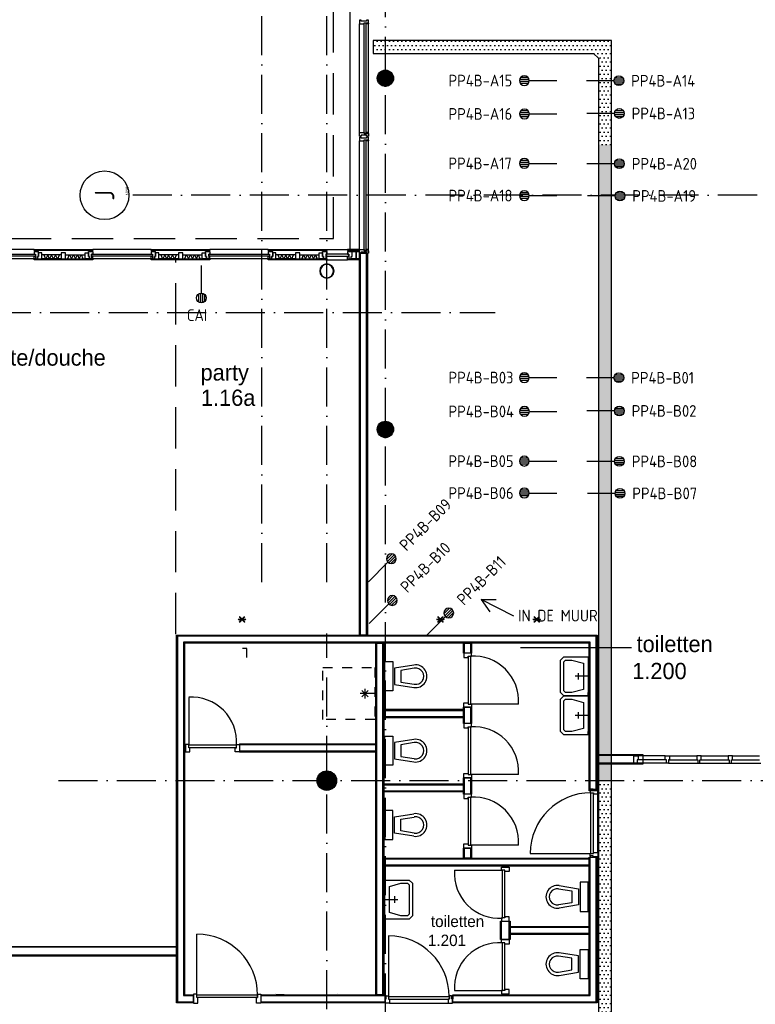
# Model space of a CAD drawing. Header units: millimetres. Extents: x 84333 to 240712, y -2244 to 84291.
# Tile 64 of 74: x 192794 to 204107, y 54336 to 69476. Entities that reach past the tile are written whole.
import ezdxf
from ezdxf.enums import TextEntityAlignment as Align

# ---------------------------------------------------------------- set-up
doc = ezdxf.new("R2010")
doc.units = ezdxf.units.MM
doc.header["$LTSCALE"] = 100
for name, pattern in [('DASHDOT', [9, 6, -1.5, 0, -1.5]), ('DASHED', [3, 1.5, -1.5]), ('HIDDEN', [9.525, 6.35, -3.175])]:
    doc.linetypes.add(name, pattern=pattern)
doc.layers.get('0').update_dxf_attribs({"linetype": 'CONTINUOUS'})
for name, color, linetype in [('AFDELING', 4, 'CONTINUOUS'), ('AL$1----_MAATVOERING', 7, 'CONTINUOUS'), ('AL$7----_STRAMIEN', 1, 'DASHDOT'), ('AL21----_BUITENWAND', 4, 'CONTINUOUS'), ('AL21K---_ISOLATIE', 1, 'CONTINUOUS'), ('AL22----_BINNENWAND', 7, 'CONTINUOUS'), ('AL28----_KONSTRUKTIE', 3, 'CONTINUOUS'), ('AL31----_BUITENKOZ', 7, 'CONTINUOUS'), ('AL32----_BINNENKOZ', 7, 'CONTINUOUS'), ('AL32----_DRAAIR', 7, 'CONTINUOUS'), ('AL32----_DRAAIRICHTING', 1, 'CONTINUOUS'), ('AL74----_INRSANITAIR', 7, 'CONTINUOUS'), ('ALN-----_BLOCKNAAM', 2, 'CONTINUOUS'), ('ALXAA---_GEWBETON', 12, 'CONTINUOUS'), ('ALXOU---_GLAS', 7, 'CONTINUOUS'), ('BOUW', 8, 'CONTINUOUS'), ('EB6441--_ATTRIB', 2, 'CONTINUOUS'), ('EL6441--_DATACOM', 3, 'CONTINUOUS'), ('GEBOUWLABEL', 4, 'CONTINUOUS'), ('KABELGGOOT1', 8, 'CONTINUOUS'), ('LIJN035', 50, 'CONTINUOUS'), ('MAATV-SPARING', 1, 'CONTINUOUS')]:
    doc.layers.add(name, color=color, linetype=linetype)
doc.styles.add('1_8', font='ISO', dxfattribs={"height": 1.8})
doc.styles.add('BURO-025', font='BUROFONT.shx', dxfattribs={"height": 250})
doc.styles.get("Standard").update_dxf_attribs({"font": 'iso.shx'})
doc.styles.add('TECHNIC', font='technic_.ttf')
pattern_1 = [(8e-14, (39793.956, 199192.7), (31.75, 63.5), [0, -63.5])]

# ---------------------------------------------------------------- blocks, each defined once
blk = doc.blocks.new('ES4X2')
for p, q in [((-0.45, 1.4), (-0.45, 2.6)), ((-0.15, 1.27), (-0.15, 2.73)), ((0.15, 1.27), (0.15, 2.73)), ((0.45, 1.4), (0.45, 2.6)), ((0, 1.25), (0, -3))]:
    blk.add_line(p, q)
blk.add_circle((0, 2), 0.75)
at = {"style": '1_8', "flags": 8}
for tag, p in [('NUMMER', (1.25, 3.5)), ('CODE', (-1.25, 3.5))]:
    blk.add_attdef(tag, text='', height=1.8, rotation=90, dxfattribs=at).set_placement(p, align=Align.MIDDLE_LEFT)
blk.add_attdef('M_CODE', text='', height=1.8, dxfattribs=at).set_placement((0, 0), align=Align.MIDDLE_CENTER)
blk = doc.blocks.new('1010')
at = {"layer": 'AL$7----_STRAMIEN', "color": 7, "linetype": 'Continuous'}
blk.add_circle((0, 750), 750, dxfattribs=at)
at = {"layer": 'AL$7----_STRAMIEN', "color": 3, "linetype": 'Continuous'}
blk.add_attdef('STR-NAAM', text='', height=600, rotation=360, dxfattribs=at).set_placement((0, 750), align=Align.MIDDLE)
at = {"layer": 'ALN-----_BLOCKNAAM', "linetype": 'Continuous'}
blk.add_text('1010', height=100, dxfattribs=at).set_placement((0, 0))
blk = doc.blocks.new('A$C13e6995e')
at = {"layer": 'KABELGGOOT1'}
h = blk.add_hatch(dxfattribs=at)
h.set_pattern_fill('DOTS', color=256, scale=40, style=0)
h.set_pattern_definition(pattern_1)
h.paths.add_polyline_path([(116349, 71401), (113895, 71401), (113895, 71201), (116349, 71201)])
h.paths.add_polyline_path([(117561, 71401), (116349, 71401), (116349, 71201), (117286, 71201), (117361, 71126), (117361, 69796), (117561, 69796)])
h = blk.add_hatch(dxfattribs=at)
h.set_pattern_fill('DOTS', color=256, scale=40, style=0)
h.set_pattern_definition(pattern_1)
h.paths.add_polyline_path([(117561, 68042), (117361, 68042), (117361, 61725), (117561, 61725)])
h.paths.add_polyline_path([(117561, 61725), (117361, 61725), (117361, 60006), (117561, 60006)])
h.paths.add_polyline_path([(117561, 69796), (117361, 69796), (117361, 68042), (117561, 68042)])
h = blk.add_hatch(dxfattribs=at)
h.set_pattern_fill('DOTS', color=256, scale=40, style=0)
h.set_pattern_definition(pattern_1)
h.paths.add_polyline_path([(117561, 60006), (117361, 60006), (117361, 57331), (117561, 57331)])
h.paths.add_polyline_path([(117561, 57331), (117361, 57331), (117361, 54515), (117561, 54515)])
at = {"layer": 'AL$1----_MAATVOERING', "color": 8, "linetype": 'HIDDEN'}
for p, q in [((113285, 68357), (113285, 77820)), ((98785, 68356), (113285, 68357))]:
    blk.add_line(p, q, dxfattribs=at)
at = {"layer": 'AL$1----_MAATVOERING', "color": 8}
for p, q in [((111956, 62051), (111889, 62051)), ((111956, 61912), (111956, 62051))]:
    blk.add_line(p, q, dxfattribs=at)
at = {"layer": 'AL$7----_STRAMIEN'}
blk.add_line((87328, 67220), (115772, 67220), dxfattribs=at)
at = {"layer": 'AL$7----_STRAMIEN', "color": 1}
blk.add_line((109057, 60020), (133863, 60020), dxfattribs=at)
for points in [[(112185, 63073), (112185, 79257)], [(113185, 63073), (113185, 79257)], [(114085, 56456), (114085, 79257)], [(152204, 69020), (110185, 69020)], [(113185, 56506), (113185, 62284)]]:
    blk.add_lwpolyline(points, dxfattribs=at)
at = {"layer": 'AL21----_BUITENWAND', "color": 8}
blk.add_line((113545, 68185), (113545, 77960), dxfattribs=at)
at = {"layer": 'AL21K---_ISOLATIE', "color": 8, "linetype": 'Continuous'}
for p, q in [((109101, 68104), (108802, 68104)), ((109101, 68044), (108802, 68044)), ((108862, 68044), (108832, 68104)), ((108832, 68104), (108858, 68044)), ((108892, 68104), (108862, 68044)), ((108922, 68044), (108892, 68104)), ((108952, 68104), (108922, 68044)), ((108982, 68044), (108952, 68104)), ((109012, 68104), (108982, 68044)), ((109042, 68044), (109012, 68104)), ((109071, 68104), (109042, 68044)), ((109046, 68044), (109071, 68104)), ((109168, 68104), (109468, 68104)), ((109168, 68044), (109468, 68044)), ((109224, 68104), (109198, 68044)), ((109198, 68044), (109228, 68104)), ((109228, 68104), (109258, 68044)), ((109258, 68044), (109288, 68104)), ((109288, 68104), (109318, 68044)), ((109318, 68044), (109348, 68104)), ((109348, 68104), (109378, 68044)), ((109378, 68044), (109408, 68104)), ((109408, 68104), (109438, 68044)), ((109438, 68044), (109412, 68104)), ((110901, 68104), (110602, 68104)), ((110901, 68044), (110602, 68044)), ((110662, 68044), (110632, 68104)), ((110632, 68104), (110658, 68044)), ((110692, 68104), (110662, 68044)), ((110722, 68044), (110692, 68104)), ((110752, 68104), (110722, 68044)), ((110782, 68044), (110752, 68104)), ((110812, 68104), (110782, 68044)), ((110842, 68044), (110812, 68104)), ((110871, 68104), (110842, 68044)), ((110846, 68044), (110871, 68104)), ((110968, 68104), (111268, 68104)), ((110968, 68044), (111268, 68044)), ((111024, 68104), (110998, 68044)), ((110998, 68044), (111028, 68104)), ((111028, 68104), (111058, 68044)), ((111058, 68044), (111088, 68104)), ((111088, 68104), (111118, 68044)), ((111118, 68044), (111148, 68104)), ((111148, 68104), (111178, 68044)), ((111178, 68044), (111208, 68104)), ((111208, 68104), (111238, 68044)), ((111238, 68044), (111212, 68104)), ((112701, 68104), (112402, 68104)), ((112701, 68044), (112402, 68044)), ((112462, 68044), (112432, 68104)), ((112432, 68104), (112458, 68044)), ((112492, 68104), (112462, 68044)), ((112522, 68044), (112492, 68104)), ((112552, 68104), (112522, 68044)), ((112582, 68044), (112552, 68104)), ((112612, 68104), (112582, 68044)), ((112642, 68044), (112612, 68104)), ((112671, 68104), (112642, 68044)), ((112646, 68044), (112671, 68104)), ((112768, 68104), (113068, 68104)), ((112768, 68044), (113068, 68044)), ((112824, 68104), (112798, 68044)), ((112798, 68044), (112828, 68104)), ((112828, 68104), (112858, 68044)), ((112858, 68044), (112888, 68104)), ((112888, 68104), (112918, 68044)), ((112918, 68044), (112948, 68104)), ((112948, 68104), (112978, 68044)), ((112978, 68044), (113008, 68104)), ((113008, 68104), (113038, 68044)), ((113038, 68044), (113012, 68104))]:
    blk.add_line(p, q, dxfattribs=at)
at = {"layer": 'AL22----_BINNENWAND', "color": 8, "linetype": 'HIDDEN'}
blk.add_line((110860, 62270), (110860, 68022), dxfattribs=at)
at = {"layer": 'AL22----_BINNENWAND', "color": 8}
for p, q in [((113687, 62258), (113687, 68129)), ((113687, 68129), (113812, 68129)), ((113812, 68129), (113812, 62258)), ((110872, 62258), (117342, 62258)), ((110872, 56603), (110872, 62258)), ((110872, 62258), (111136, 62258)), ((113812, 62258), (113687, 62258)), ((117342, 62258), (117342, 59861)), ((117217, 62133), (110997, 62133)), ((111136, 62133), (110997, 62133)), ((110997, 62133), (110997, 56728)), ((113937, 56728), (113937, 62133)), ((113937, 62133), (114062, 62133)), ((114062, 62133), (114062, 56728)), ((115287, 61981), (115287, 62133)), ((115287, 62133), (115412, 62133)), ((115412, 62133), (115412, 61981)), ((117217, 59861), (117217, 62133)), ((115412, 61981), (115287, 61981)), ((115287, 61115), (114062, 61115)), ((114062, 61115), (114062, 60990)), ((115287, 60897), (115287, 61147)), ((115287, 61147), (115412, 61147)), ((115287, 60990), (115287, 61115)), ((115412, 61147), (115412, 60897)), ((114062, 60990), (115287, 60990)), ((115412, 60897), (115287, 60897)), ((111844, 60583), (111844, 60458)), ((111844, 60583), (113937, 60583)), ((113937, 60458), (111844, 60458)), ((117355, 60271), (117355, 60421)), ((117355, 60421), (118046, 60421)), ((118046, 60421), (118046, 60271)), ((118046, 60271), (117355, 60271)), ((114062, 59971), (115287, 59971)), ((114062, 59846), (114062, 59971)), ((115287, 59813), (115287, 60063)), ((115287, 60063), (115412, 60063)), ((115287, 59971), (115287, 59846)), ((115412, 60063), (115412, 59813)), ((115287, 59846), (114062, 59846)), ((115412, 59813), (115287, 59813)), ((117342, 59861), (117217, 59861)), ((115287, 58828), (115287, 58979)), ((115287, 58979), (115412, 58979)), ((115412, 58979), (115412, 58828)), ((114062, 58703), (114062, 58828)), ((114062, 58828), (117217, 58828)), ((115412, 58828), (115287, 58828)), ((117217, 56728), (117217, 58841)), ((117217, 58841), (117342, 58841)), ((117217, 58828), (117217, 58703)), ((117342, 58841), (117342, 56603)), ((117217, 58703), (114062, 58703)), ((115855, 57574), (115855, 57857)), ((115855, 57857), (116005, 57857)), ((116005, 57857), (116005, 57574)), ((116005, 57653), (116005, 57778)), ((116005, 57778), (117217, 57778)), ((117217, 57778), (117217, 57653)), ((116005, 57574), (115855, 57574)), ((117217, 57653), (116005, 57653)), ((98969, 57476), (110872, 57470)), ((110872, 57470), (110872, 57320)), ((110872, 57320), (98969, 57326)), ((110997, 56728), (111138, 56728)), ((111136, 56603), (111136, 56728)), ((112170, 56728), (112170, 56603)), ((112172, 56728), (114075, 56728)), ((112530, 56728), (112405, 56728)), ((114062, 56728), (113937, 56728)), ((114075, 56728), (114075, 56603)), ((115125, 56728), (117217, 56728)), ((115125, 56603), (115125, 56728)), ((111138, 56603), (110872, 56603)), ((114075, 56603), (112170, 56603)), ((117342, 56603), (115125, 56603))]:
    blk.add_line(p, q, dxfattribs=at)
at = {"layer": 'AL22----_BINNENWAND', "color": 8, "linetype": 'Continuous'}
for p, q in [((113702, 62258), (113702, 68129)), ((113797, 62258), (113797, 68129)), ((117327, 62243), (110887, 62243)), ((111136, 62243), (110887, 62243)), ((110887, 62243), (110887, 56618)), ((117327, 59861), (117327, 62243)), ((117232, 62148), (110982, 62148)), ((111136, 62148), (110982, 62148)), ((110982, 62148), (110982, 56713)), ((113952, 56728), (113952, 62133)), ((114047, 56728), (114047, 62133)), ((115302, 61981), (115302, 62133)), ((115397, 61981), (115397, 62133)), ((117232, 59861), (117232, 62148)), ((114062, 61100), (115287, 61100)), ((115302, 60897), (115302, 61147)), ((115397, 60897), (115397, 61147)), ((114062, 61005), (115287, 61005)), ((113937, 60568), (111844, 60568)), ((113937, 60473), (111844, 60473)), ((118046, 60406), (117355, 60406)), ((118046, 60286), (117355, 60286)), ((114062, 59956), (115287, 59956)), ((115302, 59813), (115302, 60063)), ((115397, 59813), (115397, 60063)), ((114062, 59861), (115287, 59861)), ((115302, 58828), (115302, 58979)), ((115397, 58828), (115397, 58979)), ((117217, 58813), (114062, 58813)), ((117232, 56713), (117232, 58841)), ((117327, 56618), (117327, 58841)), ((117217, 58718), (114062, 58718)), ((115870, 57574), (115870, 57857)), ((115990, 57574), (115990, 57857)), ((117217, 57763), (116005, 57763)), ((117217, 57668), (116005, 57668)), ((110872, 57455), (98969, 57461)), ((110872, 57335), (98969, 57341)), ((110982, 56713), (111136, 56713)), ((112170, 56713), (114075, 56713)), ((115125, 56713), (117232, 56713)), ((110887, 56618), (111136, 56618)), ((112172, 56618), (114075, 56618)), ((115125, 56618), (117327, 56618))]:
    blk.add_line(p, q, dxfattribs=at)
at = {"layer": 'AL28----_KONSTRUKTIE', "color": 8}
for centre, radius in [((114085, 70820), 125), ((114085, 65420), 125), ((113185, 60020), 150)]:
    blk.add_circle(centre, radius, dxfattribs=at)
for radius, start, end in [(110, 0, 180), (110, 180, 0), (102, 0, 180), (102, 180, 0)]:
    blk.add_arc((113185, 67855), radius, start, end, dxfattribs=at)
at = {"layer": 'AL31----_BUITENKOZ', "color": 8, "linetype": 'Continuous'}
for p, q in [((113692, 71711), (113686, 71711)), ((113686, 71711), (113686, 71692)), ((113686, 71692), (113686, 71655)), ((113686, 71655), (113693, 71655)), ((113706, 71711), (113692, 71711)), ((113693, 71655), (113697, 71655)), ((113697, 71655), (113705, 71655)), ((113705, 71655), (113758, 71655)), ((113715, 71711), (113706, 71711)), ((113706, 71711), (113706, 71711)), ((113715, 71697), (113715, 71711)), ((113795, 71697), (113715, 71697)), ((113758, 71655), (113758, 71672)), ((113758, 71672), (113825, 71672)), ((113788, 71672), (113820, 71672)), ((113788, 71655), (113788, 71672)), ((113825, 71655), (113788, 71655)), ((113805, 71711), (113795, 71711)), ((113795, 71711), (113795, 71697)), ((113819, 71711), (113805, 71711)), ((113805, 71711), (113805, 71711)), ((113825, 71711), (113819, 71711)), ((113820, 71672), (113820, 71667)), ((113820, 71667), (113825, 71667)), ((113825, 71672), (113825, 71711)), ((113825, 71667), (113825, 71655)), ((113686, 69948), (113686, 69985)), ((113686, 69985), (113693, 69985)), ((113686, 69929), (113686, 69948)), ((113693, 69985), (113697, 69985)), ((113697, 69985), (113705, 69985)), ((113705, 69985), (113758, 69985)), ((113758, 69985), (113758, 69968)), ((113758, 69968), (113825, 69968)), ((113825, 69985), (113788, 69985)), ((113788, 69985), (113788, 69968)), ((113788, 69968), (113820, 69968)), ((113820, 69968), (113820, 69973)), ((113820, 69973), (113825, 69973)), ((113825, 69973), (113825, 69985)), ((113825, 69968), (113825, 69929)), ((113692, 69929), (113686, 69929)), ((113692, 69911), (113686, 69911)), ((113686, 69911), (113686, 69892)), ((113686, 69892), (113686, 69855)), ((113686, 69855), (113693, 69855)), ((113705, 69929), (113692, 69929)), ((113706, 69911), (113692, 69911)), ((113693, 69855), (113697, 69855)), ((113697, 69855), (113705, 69855)), ((113715, 69929), (113705, 69929)), ((113705, 69929), (113705, 69929)), ((113705, 69855), (113758, 69855)), ((113715, 69911), (113706, 69911)), ((113706, 69911), (113706, 69911)), ((113795, 69943), (113715, 69943)), ((113715, 69943), (113715, 69929)), ((113715, 69897), (113715, 69911)), ((113795, 69897), (113715, 69897)), ((113758, 69855), (113758, 69872)), ((113758, 69872), (113825, 69872)), ((113788, 69872), (113820, 69872)), ((113788, 69855), (113788, 69872)), ((113825, 69855), (113788, 69855)), ((113795, 69929), (113795, 69943)), ((113805, 69929), (113795, 69929)), ((113805, 69911), (113795, 69911)), ((113795, 69911), (113795, 69897)), ((113819, 69929), (113805, 69929)), ((113805, 69929), (113805, 69929)), ((113819, 69911), (113805, 69911)), ((113805, 69911), (113805, 69911)), ((113825, 69929), (113819, 69929)), ((113825, 69911), (113819, 69911)), ((113820, 69872), (113820, 69867)), ((113820, 69867), (113825, 69867)), ((113825, 69872), (113825, 69911)), ((113825, 69867), (113825, 69855)), ((113686, 68148), (113686, 68185)), ((113686, 68185), (113693, 68185)), ((113686, 68129), (113686, 68148)), ((113693, 68185), (113697, 68185)), ((113697, 68185), (113705, 68185)), ((113705, 68185), (113758, 68185)), ((113795, 68143), (113715, 68143)), ((113715, 68143), (113715, 68129)), ((113758, 68185), (113758, 68168)), ((113758, 68168), (113825, 68168)), ((113825, 68185), (113788, 68185)), ((113788, 68185), (113788, 68168)), ((113788, 68168), (113820, 68168)), ((113795, 68129), (113795, 68143)), ((113820, 68168), (113820, 68173)), ((113820, 68173), (113825, 68173)), ((113825, 68173), (113825, 68185)), ((113825, 68168), (113825, 68129)), ((113692, 68129), (113686, 68129)), ((113705, 68129), (113692, 68129)), ((113715, 68129), (113705, 68129)), ((113705, 68129), (113705, 68129)), ((113805, 68129), (113795, 68129)), ((113819, 68129), (113805, 68129)), ((113805, 68129), (113805, 68129)), ((113825, 68129), (113819, 68129))]:
    blk.add_line(p, q, dxfattribs=at)
at = {"layer": 'AL31----_BUITENKOZ', "color": 8}
for p, q in [((113686, 69985), (113686, 71655)), ((113825, 69985), (113825, 71655)), ((113686, 68185), (113686, 69855)), ((113825, 68185), (113825, 69855)), ((108685, 68185), (107785, 68185)), ((108685, 68173), (108685, 68185)), ((108685, 68185), (109585, 68185)), ((109585, 68173), (108685, 68173)), ((108752, 68158), (108685, 68158)), ((108685, 68158), (108685, 68113)), ((108738, 68173), (108695, 68173)), ((108695, 68173), (108695, 68158)), ((108695, 68158), (108738, 68158)), ((108738, 68158), (108738, 68173)), ((108752, 68079), (108752, 68158)), ((108802, 68134), (108752, 68134)), ((108752, 68134), (108752, 68079)), ((108802, 68044), (108802, 68134)), ((109168, 68134), (109101, 68134)), ((109101, 68134), (109101, 68044)), ((109168, 68044), (109168, 68134)), ((109468, 68044), (109468, 68134)), ((109468, 68134), (109518, 68134)), ((109518, 68079), (109518, 68158)), ((109518, 68158), (109585, 68158)), ((109518, 68134), (109518, 68079)), ((109532, 68158), (109532, 68173)), ((109532, 68173), (109575, 68173)), ((109575, 68158), (109532, 68158)), ((109575, 68173), (109575, 68158)), ((109585, 68185), (109585, 68173)), ((110485, 68185), (109585, 68185)), ((109585, 68158), (109585, 68113)), ((110485, 68173), (110485, 68185)), ((110485, 68185), (111385, 68185)), ((111385, 68173), (110485, 68173)), ((110552, 68158), (110485, 68158)), ((110485, 68158), (110485, 68113)), ((110538, 68173), (110495, 68173)), ((110495, 68173), (110495, 68158)), ((110495, 68158), (110538, 68158)), ((110538, 68158), (110538, 68173)), ((110552, 68079), (110552, 68158)), ((110602, 68134), (110552, 68134)), ((110552, 68134), (110552, 68079)), ((110602, 68044), (110602, 68134)), ((110968, 68134), (110901, 68134)), ((110901, 68134), (110901, 68044)), ((110968, 68044), (110968, 68134)), ((111268, 68044), (111268, 68134)), ((111268, 68134), (111318, 68134)), ((111318, 68079), (111318, 68158)), ((111318, 68158), (111385, 68158)), ((111318, 68134), (111318, 68079)), ((111332, 68158), (111332, 68173)), ((111332, 68173), (111375, 68173)), ((111375, 68158), (111332, 68158)), ((111375, 68173), (111375, 68158)), ((112285, 68185), (111385, 68185)), ((111385, 68185), (111385, 68173)), ((111385, 68158), (111385, 68113)), ((112285, 68173), (112285, 68185)), ((112285, 68185), (113185, 68185)), ((113185, 68173), (112285, 68173)), ((112352, 68158), (112285, 68158)), ((112285, 68158), (112285, 68113)), ((112338, 68173), (112295, 68173)), ((112295, 68173), (112295, 68158)), ((112295, 68158), (112338, 68158)), ((112338, 68158), (112338, 68173)), ((112352, 68079), (112352, 68158)), ((112402, 68134), (112352, 68134)), ((112352, 68134), (112352, 68079)), ((112402, 68044), (112402, 68134)), ((112768, 68134), (112701, 68134)), ((112701, 68134), (112701, 68044)), ((112768, 68044), (112768, 68134)), ((113068, 68044), (113068, 68134)), ((113068, 68134), (113118, 68134)), ((113118, 68079), (113118, 68158)), ((113118, 68158), (113185, 68158)), ((113118, 68134), (113118, 68079)), ((113132, 68158), (113132, 68173)), ((113132, 68173), (113175, 68173)), ((113175, 68158), (113132, 68158)), ((113175, 68173), (113175, 68158)), ((113185, 68185), (113505, 68185)), ((113185, 68185), (113185, 68173)), ((113185, 68158), (113185, 68113)), ((113506, 68185), (113505, 68184)), ((113505, 68184), (113505, 68174)), ((113505, 68174), (113506, 68173)), ((113572, 68158), (113505, 68158)), ((113505, 68158), (113505, 68113)), ((113685, 68185), (113506, 68185)), ((113506, 68173), (113685, 68173)), ((113558, 68173), (113515, 68173)), ((113515, 68173), (113515, 68158)), ((113515, 68158), (113558, 68158)), ((113558, 68158), (113558, 68173)), ((113572, 68158), (113634, 68158)), ((113572, 68079), (113572, 68158)), ((113572, 68079), (113572, 68158)), ((113634, 68044), (113634, 68158)), ((113634, 68158), (113686, 68158)), ((113634, 68158), (113634, 68044)), ((113686, 68184), (113685, 68185)), ((113685, 68173), (113686, 68174)), ((113686, 68174), (113686, 68184)), ((113686, 68158), (113686, 68044)), ((108685, 68044), (107785, 68044)), ((108685, 68113), (108702, 68113)), ((108685, 68044), (108685, 68083)), ((108685, 68083), (108702, 68083)), ((108685, 68029), (108685, 68044)), ((108685, 68044), (109585, 68044)), ((108702, 68044), (108685, 68044)), ((109585, 68029), (108685, 68029)), ((108702, 68113), (108702, 68044)), ((108702, 68083), (108702, 68044)), ((108702, 68044), (108735, 68044)), ((108735, 68044), (108735, 68079)), ((108735, 68079), (108752, 68079)), ((108752, 68079), (108735, 68079)), ((108735, 68079), (108735, 68044)), ((108735, 68044), (108802, 68044)), ((109101, 68044), (109168, 68044)), ((109535, 68044), (109468, 68044)), ((109535, 68079), (109518, 68079)), ((109518, 68079), (109535, 68079)), ((109535, 68044), (109535, 68079)), ((109535, 68079), (109535, 68044)), ((109568, 68044), (109535, 68044)), ((109585, 68113), (109568, 68113)), ((109568, 68113), (109568, 68044)), ((109568, 68083), (109568, 68044)), ((109585, 68083), (109568, 68083)), ((109568, 68044), (109585, 68044)), ((109585, 68044), (109585, 68083)), ((109585, 68044), (109585, 68029)), ((110485, 68044), (109585, 68044)), ((110485, 68113), (110502, 68113)), ((110485, 68044), (110485, 68083)), ((110485, 68083), (110502, 68083)), ((110502, 68044), (110485, 68044)), ((110485, 68029), (110485, 68044)), ((110485, 68044), (111385, 68044)), ((111385, 68029), (110485, 68029)), ((110502, 68113), (110502, 68044)), ((110502, 68083), (110502, 68044)), ((110502, 68044), (110535, 68044)), ((110535, 68044), (110535, 68079)), ((110535, 68079), (110552, 68079)), ((110552, 68079), (110535, 68079)), ((110535, 68079), (110535, 68044)), ((110535, 68044), (110602, 68044)), ((110901, 68044), (110968, 68044)), ((111335, 68044), (111268, 68044)), ((111318, 68079), (111335, 68079)), ((111335, 68079), (111318, 68079)), ((111335, 68079), (111335, 68044)), ((111335, 68044), (111335, 68079)), ((111368, 68044), (111335, 68044)), ((111385, 68113), (111368, 68113)), ((111368, 68113), (111368, 68044)), ((111368, 68083), (111368, 68044)), ((111385, 68083), (111368, 68083)), ((111368, 68044), (111385, 68044)), ((111385, 68044), (111385, 68083)), ((112285, 68044), (111385, 68044)), ((111385, 68044), (111385, 68029)), ((112285, 68113), (112302, 68113)), ((112285, 68044), (112285, 68083)), ((112285, 68083), (112302, 68083)), ((112285, 68029), (112285, 68044)), ((112285, 68044), (113185, 68044)), ((112302, 68044), (112285, 68044)), ((113185, 68029), (112285, 68029)), ((112302, 68113), (112302, 68044)), ((112302, 68083), (112302, 68044)), ((112302, 68044), (112335, 68044)), ((112352, 68079), (112335, 68079)), ((112335, 68079), (112335, 68044)), ((112335, 68044), (112335, 68079)), ((112335, 68079), (112352, 68079)), ((112335, 68044), (112402, 68044)), ((112701, 68044), (112768, 68044)), ((113135, 68044), (113068, 68044)), ((113135, 68079), (113118, 68079)), ((113118, 68079), (113135, 68079)), ((113135, 68044), (113135, 68079)), ((113135, 68079), (113135, 68044)), ((113168, 68044), (113135, 68044)), ((113185, 68113), (113168, 68113)), ((113168, 68113), (113168, 68044)), ((113168, 68083), (113168, 68029)), ((113185, 68083), (113168, 68083)), ((113168, 68029), (113185, 68029)), ((113185, 68029), (113185, 68083)), ((113185, 68044), (113185, 68029)), ((113185, 68029), (113505, 68029)), ((113505, 68113), (113522, 68113)), ((113505, 68029), (113505, 68083)), ((113505, 68083), (113522, 68083)), ((113522, 68029), (113505, 68029)), ((113522, 68113), (113522, 68044)), ((113522, 68083), (113522, 68029)), ((113522, 68029), (113522, 68044)), ((113522, 68044), (113686, 68044)), ((113522, 68044), (113557, 68044)), ((113686, 68029), (113522, 68029)), ((113557, 68044), (113557, 68079)), ((113557, 68079), (113572, 68079)), ((113557, 68044), (113557, 68079)), ((113557, 68079), (113572, 68079)), ((113634, 68044), (113557, 68044)), ((113686, 68044), (113634, 68044)), ((113686, 68044), (113686, 68029))]:
    blk.add_line(p, q, dxfattribs=at)
at = {"layer": 'AL32----_BINNENKOZ', "color": 8}
for p, q in [((115407, 61981), (115293, 61981)), ((115293, 61981), (115293, 61914)), ((115356, 61931), (115356, 61197)), ((115356, 61914), (115356, 61931)), ((115356, 61931), (115407, 61931)), ((115396, 61931), (115396, 61197)), ((115407, 61931), (115407, 61981)), ((115293, 61914), (115356, 61914)), ((115293, 61147), (115293, 61214)), ((115293, 61214), (115356, 61214)), ((115356, 61214), (115356, 61197)), ((115356, 61197), (115407, 61197)), ((115407, 61197), (115407, 61147)), ((115407, 61147), (115293, 61147)), ((115407, 60897), (115293, 60897)), ((115293, 60897), (115293, 60830)), ((115407, 60847), (115407, 60897)), ((115293, 60830), (115356, 60830)), ((115356, 60847), (115356, 60113)), ((115356, 60830), (115356, 60847)), ((115356, 60847), (115407, 60847)), ((115396, 60847), (115396, 60113)), ((111010, 60577), (111010, 60463)), ((111060, 60577), (111010, 60577)), ((111060, 60526), (111060, 60577)), ((111794, 60566), (111060, 60566)), ((111794, 60526), (111794, 60577)), ((111794, 60577), (111844, 60577)), ((111010, 60463), (111077, 60463)), ((111794, 60526), (111060, 60526)), ((111077, 60526), (111060, 60526)), ((111077, 60463), (111077, 60526)), ((111777, 60463), (111777, 60526)), ((111777, 60526), (111794, 60526)), ((111844, 60463), (111777, 60463)), ((117906, 60379), (117906, 60402)), ((117906, 60402), (117973, 60402)), ((117906, 60312), (117906, 60379)), ((117906, 60379), (117906, 60379)), ((117906, 60288), (117906, 60312)), ((117906, 60312), (117906, 60312)), ((117956, 60288), (117906, 60288)), ((117973, 60339), (117956, 60339)), ((117956, 60339), (117956, 60288)), ((118406, 60288), (117956, 60288)), ((118389, 60402), (117973, 60402)), ((117973, 60402), (117973, 60339)), ((118389, 60339), (117973, 60339)), ((118389, 60339), (118389, 60402)), ((118389, 60402), (118456, 60402)), ((118406, 60339), (118389, 60339)), ((118406, 60288), (118406, 60339)), ((118439, 60288), (118406, 60288)), ((118439, 60288), (118406, 60288)), ((118456, 60339), (118439, 60339)), ((118439, 60339), (118439, 60288)), ((118439, 60288), (118890, 60288)), ((118456, 60402), (118456, 60339)), ((118456, 60402), (118873, 60402)), ((118456, 60339), (118873, 60339)), ((118940, 60402), (118873, 60402)), ((118873, 60402), (118873, 60339)), ((118873, 60339), (118890, 60339)), ((118890, 60339), (118890, 60288)), ((118890, 60288), (118923, 60288)), ((118890, 60288), (118923, 60288)), ((118923, 60288), (118923, 60339)), ((118923, 60339), (118940, 60339)), ((118923, 60288), (119373, 60288)), ((118940, 60402), (119356, 60402)), ((118940, 60339), (118940, 60402)), ((118940, 60339), (119356, 60339)), ((119423, 60402), (119356, 60402)), ((119356, 60402), (119356, 60339)), ((119356, 60339), (119373, 60339)), ((119373, 60339), (119373, 60288)), ((119373, 60288), (119406, 60288)), ((119373, 60288), (119406, 60288)), ((119406, 60288), (119406, 60339)), ((119406, 60339), (119423, 60339)), ((119406, 60288), (119857, 60288)), ((119423, 60339), (119423, 60402)), ((119423, 60402), (119840, 60402)), ((119423, 60339), (119840, 60339)), ((115293, 60063), (115293, 60130)), ((115293, 60130), (115356, 60130)), ((115356, 60130), (115356, 60113)), ((115356, 60113), (115407, 60113)), ((115407, 60113), (115407, 60063)), ((115407, 60063), (115293, 60063)), ((115407, 59813), (115293, 59813)), ((115293, 59813), (115293, 59746)), ((115407, 59763), (115407, 59813)), ((117236, 59868), (117236, 59891)), ((117236, 59891), (117280, 59891)), ((117236, 59868), (117236, 59833)), ((117280, 59868), (117236, 59868)), ((117236, 59833), (117287, 59833)), ((117247, 58899), (117247, 59833)), ((117280, 59891), (117280, 59868)), ((117350, 59883), (117280, 59883)), ((117280, 59883), (117280, 59868)), ((117287, 59833), (117287, 59816)), ((117287, 58899), (117287, 59833)), ((117287, 59816), (117350, 59816)), ((117350, 59816), (117350, 59883)), ((115293, 59746), (115356, 59746)), ((115356, 59763), (115356, 59029)), ((115356, 59746), (115356, 59763)), ((115356, 59763), (115407, 59763)), ((115396, 59763), (115396, 59029)), ((115293, 58979), (115293, 59046)), ((115293, 59046), (115356, 59046)), ((115356, 59046), (115356, 59029)), ((115407, 58979), (115293, 58979)), ((115356, 59029), (115407, 59029)), ((115407, 59029), (115407, 58979)), ((117236, 58864), (117236, 58899)), ((117236, 58899), (117287, 58899)), ((117287, 58899), (117287, 58916)), ((117287, 58916), (117350, 58916)), ((117350, 58916), (117350, 58849)), ((117236, 58864), (117236, 58841)), ((117280, 58864), (117236, 58864)), ((117236, 58841), (117280, 58841)), ((117280, 58841), (117280, 58864)), ((117280, 58849), (117280, 58864)), ((117350, 58849), (117280, 58849)), ((115873, 58691), (115987, 58691)), ((115873, 58641), (115873, 58691)), ((115924, 58641), (115873, 58641)), ((115884, 57907), (115884, 58641)), ((115924, 57907), (115924, 58641)), ((115924, 58624), (115924, 58641)), ((115987, 58624), (115924, 58624)), ((115987, 58691), (115987, 58624)), ((115924, 57907), (115873, 57907)), ((115873, 57907), (115873, 57857)), ((115873, 57857), (115987, 57857)), ((115987, 57924), (115924, 57924)), ((115924, 57924), (115924, 57907)), ((115987, 57857), (115987, 57924)), ((115873, 57574), (115987, 57574)), ((115873, 57524), (115873, 57574)), ((115987, 57574), (115987, 57507)), ((115924, 57524), (115873, 57524)), ((115884, 56790), (115884, 57524)), ((115924, 56790), (115924, 57524)), ((115924, 57507), (115924, 57524)), ((115987, 57507), (115924, 57507)), ((115924, 56790), (115873, 56790)), ((115873, 56790), (115873, 56740)), ((115987, 56807), (115924, 56807)), ((115924, 56807), (115924, 56790)), ((115987, 56740), (115987, 56807)), ((111186, 56735), (111136, 56735)), ((111136, 56735), (111136, 56596)), ((111186, 56684), (111186, 56735)), ((111186, 56724), (112120, 56724)), ((111186, 56684), (111186, 56724)), ((111186, 56724), (112120, 56724)), ((112120, 56684), (111186, 56684)), ((111203, 56684), (111186, 56684)), ((111203, 56596), (111203, 56684)), ((112103, 56684), (112120, 56684)), ((112103, 56596), (112103, 56684)), ((112120, 56684), (112120, 56735)), ((112120, 56735), (112170, 56735)), ((112120, 56724), (112120, 56684)), ((112170, 56735), (112170, 56596)), ((114098, 56709), (114075, 56709)), ((114075, 56709), (114075, 56665)), ((114075, 56665), (114098, 56665)), ((114083, 56595), (114083, 56665)), ((114083, 56665), (114098, 56665)), ((114098, 56709), (114133, 56709)), ((114098, 56665), (114098, 56709)), ((114133, 56709), (114133, 56658)), ((114133, 56698), (115067, 56698)), ((114133, 56658), (114150, 56658)), ((114133, 56658), (115067, 56658)), ((114150, 56658), (114150, 56595)), ((115067, 56658), (115050, 56658)), ((115050, 56658), (115050, 56595)), ((115102, 56709), (115067, 56709)), ((115067, 56709), (115067, 56658)), ((115102, 56709), (115125, 56709)), ((115102, 56665), (115102, 56709)), ((115125, 56665), (115102, 56665)), ((115117, 56665), (115102, 56665)), ((115117, 56595), (115117, 56665)), ((115125, 56709), (115125, 56665)), ((115873, 56740), (115987, 56740)), ((111136, 56596), (111203, 56596)), ((112170, 56596), (112103, 56596)), ((114150, 56595), (114083, 56595)), ((115050, 56595), (115117, 56595))]:
    blk.add_line(p, q, dxfattribs=at)
at = {"layer": 'AL32----_BINNENKOZ', "color": 8, "linetype": 'Continuous'}
for p, q in [((117350, 58916), (117350, 59816)), ((114150, 56595), (115050, 56595))]:
    blk.add_line(p, q, dxfattribs=at)
at = {"layer": 'AL32----_DRAAIR', "color": 8}
for p, q in [((111060, 61300), (111060, 60566)), ((116130, 61197), (115396, 61197)), ((116130, 60113), (115396, 60113)), ((116130, 59029), (115396, 59029)), ((116313, 58899), (117247, 58899)), ((115150, 58641), (115884, 58641)), ((114133, 57632), (114133, 56698))]:
    blk.add_line(p, q, dxfattribs=at)
for centre, radius, start, end in [((115446, 61247), 686, 355.8145, 94.1855), ((111110, 60616), 686, 355.8145, 94.1855), ((115446, 60163), 686, 355.8145, 94.1855), ((117247, 58899), 934, 90, 180), ((115446, 59079), 686, 355.8145, 94.1855), ((115834, 58590), 686, 175.8145, 274.1855), ((114133, 56698), 934, 0, 90)]:
    blk.add_arc(centre, radius, start, end, dxfattribs=at)
at = {"layer": 'AL32----_DRAAIRICHTING', "color": 8}
for p, q in [((111186, 56724), (111186, 57658)), ((115150, 56790), (115884, 56790))]:
    blk.add_line(p, q, dxfattribs=at)
for centre, radius, start, end in [((111186, 56724), 934, 0, 90), ((115834, 56840), 686, 85.8145, 184.1855)]:
    blk.add_arc(centre, radius, start, end, dxfattribs=at)
at = {"layer": 'AL74----_INRSANITAIR', "color": 8, "linetype": 'Continuous'}
for p, q in [((116780, 61873), (116830, 61923)), ((116830, 61923), (116955, 61923)), ((116955, 61923), (117205, 61923)), ((117205, 61923), (117205, 61323)), ((114075, 61849), (114200, 61849)), ((114075, 61399), (114075, 61849)), ((114200, 61849), (114200, 61399)), ((114522, 61796), (114225, 61749)), ((116780, 61373), (116780, 61873)), ((116830, 61848), (116855, 61873)), ((116830, 61398), (116830, 61848)), ((116830, 61848), (116830, 61848)), ((116855, 61873), (116855, 61873)), ((116855, 61873), (116955, 61873)), ((116955, 61873), (117130, 61823)), ((117130, 61823), (117130, 61423)), ((114225, 61749), (114225, 61499)), ((114530, 61747), (114325, 61714)), ((114325, 61714), (114325, 61533)), ((114225, 61499), (114522, 61451)), ((114325, 61533), (114530, 61500)), ((114650, 61574), (114650, 61574)), ((113922, 61357), (113697, 61357)), ((113822, 61307), (113722, 61407)), ((113722, 61307), (113822, 61407)), ((113772, 61282), (113772, 61432)), ((114200, 61399), (114075, 61399)), ((114475, 61449), (114475, 61449)), ((116830, 61323), (116780, 61373)), ((116780, 61273), (116830, 61323)), ((116855, 61373), (116830, 61398)), ((116830, 61398), (116830, 61398)), ((116830, 61323), (116955, 61323)), ((116955, 61323), (116830, 61323)), ((116955, 61373), (116855, 61373)), ((116855, 61373), (116855, 61373)), ((117130, 61423), (116955, 61373)), ((116955, 61323), (117205, 61323)), ((117205, 61323), (116955, 61323)), ((117205, 61323), (117205, 61373)), ((117205, 61323), (117205, 60723)), ((116780, 60773), (116780, 61273)), ((116830, 61248), (116855, 61273)), ((116830, 60798), (116830, 61248)), ((116830, 61248), (116830, 61248)), ((116855, 61273), (116855, 61273)), ((116855, 61273), (116955, 61273)), ((116955, 61273), (117130, 61223)), ((117130, 61223), (117130, 60823)), ((116830, 60723), (116780, 60773)), ((116855, 60773), (116830, 60798)), ((116830, 60798), (116830, 60798)), ((116955, 60723), (116830, 60723)), ((116955, 60773), (116855, 60773)), ((116855, 60773), (116855, 60773)), ((117130, 60823), (116955, 60773)), ((117205, 60723), (116955, 60723)), ((117205, 60723), (117205, 60773)), ((114075, 60705), (114200, 60705)), ((114075, 60255), (114075, 60705)), ((114200, 60705), (114200, 60255)), ((114522, 60653), (114225, 60605)), ((114225, 60605), (114225, 60355)), ((114530, 60604), (114325, 60571)), ((114325, 60571), (114325, 60390)), ((114650, 60430), (114650, 60430)), ((114225, 60355), (114522, 60307)), ((114325, 60390), (114530, 60357)), ((114475, 60305), (114475, 60305)), ((114200, 60255), (114075, 60255)), ((114200, 59562), (114075, 59562)), ((114075, 59562), (114075, 59112)), ((114200, 59112), (114200, 59562)), ((114225, 59462), (114522, 59510)), ((114475, 59512), (114475, 59512)), ((114225, 59212), (114225, 59462)), ((114325, 59427), (114530, 59460)), ((114325, 59246), (114325, 59427)), ((114679, 59486), (114679, 59486)), ((114522, 59164), (114225, 59212)), ((114530, 59213), (114325, 59246)), ((114075, 59112), (114200, 59112)), ((114075, 58491), (114325, 58491)), ((114075, 57891), (114075, 58491)), ((114075, 58491), (114075, 58441)), ((114150, 58391), (114325, 58441)), ((114325, 58491), (114450, 58491)), ((114325, 58441), (114425, 58441)), ((114425, 58441), (114425, 58441)), ((114425, 58441), (114450, 58416)), ((114450, 58491), (114500, 58441)), ((114500, 58441), (114500, 57941)), ((117205, 58457), (117080, 58457)), ((117080, 58457), (117080, 58007)), ((117205, 58007), (117205, 58457)), ((114150, 57991), (114150, 58391)), ((114450, 58416), (114450, 58416)), ((114450, 58416), (114450, 57966)), ((116750, 58356), (116955, 58323)), ((116758, 58405), (117055, 58357)), ((116955, 58323), (116955, 58142)), ((117055, 58357), (117055, 58107)), ((116630, 58182), (116630, 58182)), ((116955, 58142), (116750, 58109)), ((114325, 57941), (114150, 57991)), ((117055, 58107), (116758, 58059)), ((116805, 58057), (116805, 58057)), ((117080, 58007), (117205, 58007)), ((114325, 57891), (114075, 57891)), ((114425, 57941), (114325, 57941)), ((114450, 57891), (114325, 57891)), ((114450, 57966), (114425, 57941)), ((114425, 57941), (114425, 57941)), ((114450, 57966), (114450, 57966)), ((114500, 57941), (114450, 57891)), ((117080, 56973), (117080, 57423)), ((117080, 57423), (117205, 57423)), ((117205, 57423), (117205, 56973)), ((116630, 57248), (116630, 57248)), ((116955, 57289), (116750, 57322)), ((117055, 57323), (116758, 57371)), ((116805, 57373), (116805, 57373)), ((116955, 57108), (116955, 57289)), ((117055, 57073), (117055, 57323)), ((116750, 57075), (116955, 57108)), ((116758, 57025), (117055, 57073)), ((117205, 56973), (117080, 56973))]:
    blk.add_line(p, q, dxfattribs=at)
at = {"layer": 'AL74----_INRSANITAIR', "color": 8, "linetype": 'DASHED'}
for p, q in [((113122, 60957), (113122, 61757)), ((113122, 61757), (113922, 61757)), ((113922, 61757), (113922, 60957)), ((113922, 60957), (113122, 60957)), ((112392, 56740), (112392, 56740)), ((113342, 56740), (113342, 56740))]:
    blk.add_line(p, q, dxfattribs=at)
at = {"layer": 'AL74----_INRSANITAIR', "color": 8, "linetype": 'Continuous'}
for points in [[(117205, 61623), (117005, 61623)], [(117055, 61573), (117055, 61673)], [(117205, 61023), (117005, 61023)], [(117055, 60973), (117055, 61073)], [(114075, 58191), (114275, 58191)], [(114225, 58241), (114225, 58141)]]:
    blk.add_lwpolyline(points, dxfattribs=at)
for centre, radius, start, end in [((114550, 61624), 175, 260.8673, 99.1327), ((114550, 61624), 125, 260.8673, 99.1327), ((114550, 60480), 175, 260.8673, 99.1327), ((114550, 60480), 125, 260.8673, 99.1327), ((114550, 59337), 175, 260.8673, 99.1327), ((114550, 59337), 125, 260.8673, 99.1327), ((116730, 58232), 175, 80.8673, 279.1327), ((116730, 58232), 125, 80.8673, 279.1327), ((116730, 57198), 175, 80.8673, 279.1327), ((116730, 57198), 125, 80.8673, 279.1327)]:
    blk.add_arc(centre, radius, start, end, dxfattribs=at)
at = {"layer": 'ALXAA---_GEWBETON', "color": 8}
for p, q in [((113965, 70856), (114205, 70856)), ((113973, 70876), (114197, 70876)), ((113985, 70896), (114184, 70896)), ((114005, 70916), (114165, 70916)), ((114038, 70936), (114132, 70936)), ((113960, 70816), (114210, 70816)), ((113961, 70836), (114209, 70836)), ((113962, 70796), (114208, 70796)), ((113968, 70776), (114202, 70776)), ((113978, 70756), (114192, 70756)), ((113993, 70736), (114177, 70736)), ((114016, 70716), (114154, 70716)), ((114072, 70696), (114098, 70696)), ((113960, 65416), (114210, 65416)), ((113961, 65436), (114209, 65436)), ((113965, 65456), (114205, 65456)), ((113973, 65476), (114197, 65476)), ((113985, 65496), (114184, 65496)), ((114005, 65516), (114165, 65516)), ((114038, 65536), (114132, 65536)), ((113962, 65396), (114208, 65396)), ((113968, 65376), (114202, 65376)), ((113978, 65356), (114192, 65356)), ((113993, 65336), (114177, 65336)), ((114016, 65316), (114154, 65316)), ((114072, 65296), (114098, 65296)), ((113065, 59930), (113065, 60110)), ((113085, 59908), (113085, 60132)), ((113105, 59893), (113105, 60147)), ((113125, 59883), (113125, 60158)), ((113145, 59875), (113145, 60165)), ((113165, 59871), (113165, 60169)), ((113185, 59870), (113185, 60170)), ((113205, 59871), (113205, 60169)), ((113225, 59875), (113225, 60165)), ((113245, 59883), (113245, 60158)), ((113265, 59893), (113265, 60147)), ((113285, 59908), (113285, 60132)), ((113305, 59930), (113305, 60110)), ((113045, 59966), (113045, 60074)), ((113325, 59966), (113325, 60074))]:
    blk.add_line(p, q, dxfattribs=at)
at = {"layer": 'ALXOU---_GLAS', "color": 8}
for p, q in [((113760, 71670), (113786, 71670)), ((113760, 69970), (113760, 71670)), ((113786, 71670), (113786, 69970)), ((113786, 69970), (113760, 69970)), ((113760, 69870), (113786, 69870)), ((113760, 68170), (113760, 69870)), ((113786, 69870), (113786, 68170)), ((113786, 68170), (113760, 68170)), ((107768, 68113), (108702, 68113)), ((108702, 68083), (107768, 68083)), ((108702, 68113), (108702, 68083)), ((109568, 68083), (109568, 68113)), ((109568, 68113), (110502, 68113)), ((110502, 68083), (109568, 68083)), ((110502, 68113), (110502, 68083)), ((111368, 68083), (111368, 68113)), ((111368, 68113), (112302, 68113)), ((112302, 68083), (111368, 68083)), ((112302, 68113), (112302, 68083)), ((113168, 68113), (113168, 68083)), ((113522, 68113), (113168, 68113)), ((113168, 68083), (113522, 68083)), ((113522, 68083), (113522, 68113))]:
    blk.add_line(p, q, dxfattribs=at)
at = {"layer": 'GEBOUWLABEL', "color": 7}
blk.add_line((117871, 62063), (116165, 62063), dxfattribs=at)
at = {"layer": 'KABELGGOOT1'}
for p, q in [((117561, 71401, 2750), (113895, 71401, 2750)), ((113895, 71401, 2750), (113895, 71201, 2750)), ((117561, 54481, 2750), (117561, 71401, 2750)), ((113895, 71201, 2750), (117286, 71201, 2750)), ((117286, 71201, 2750), (117361, 71126, 2750)), ((117361, 71126, 2750), (117361, 54481, 2750))]:
    blk.add_line(p, q, dxfattribs=at)
at = {"layer": 'AL$7----_STRAMIEN', "xscale": 0.5, "yscale": 0.5, "zscale": 0.5, "rotation": 90.00000000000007}
blk.add_blockref('1010', (110141, 69020), dxfattribs=at).add_auto_attribs({'STR-NAAM': 'J'})
at = {"layer": 'AFDELING', "color": 8, "style": 'TECHNIC'}
for p in [(92219, 54468), (58038, 41625), (88108, 41444)]:
    blk.add_attdef('VIDE', text='', height=500, dxfattribs=at).set_placement(p, align=Align.CENTER)
blk.add_attdef('VIDE', text='', height=500, rotation=90, dxfattribs=at).set_placement((75129, 25766), align=Align.CENTER)
at = {"layer": 'BOUW', "style": 'BURO-025'}
for s, height, p in [('kleedruimte/douche', 250, (106867, 66400)), ('party', 250, (111243, 66171)), ('1.16a', 250, (111249, 65782)), ('toiletten', 250, (117948, 61996)), ('1.200', 250, (117882, 61580)), ('toiletten', 175, (114785, 57768)), ('1.201', 175, (114740, 57476))]:
    blk.add_text(s, height=height, dxfattribs=at).set_placement(p)
at = {"layer": 'MAATV-SPARING', "color": 8, "text_generation_flag": 4}
for p in [(111798, 62604), (114849, 62604), (116330, 62604)]:
    blk.add_text('*', height=270, dxfattribs=at).set_placement(p)

msp = doc.modelspace()

# ---------------------------------------------------------------- linework, layer by layer
at = {"layer": 'LIJN035'}
for p, q in [((200392, 60302), (199890, 60559)), ((199890, 60559), (200120, 60559)), ((199890, 60559), (200025, 60372))]:
    msp.add_line(p, q, dxfattribs=at)

# ---------------------------------------------------------------- block references
at = {"layer": 'EL6441--_DATACOM'}
msp.add_blockref('A$C13e6995e', (84333, -2244), dxfattribs=at)
ref = msp.add_blockref('ES4X2', (200756, 68540), dxfattribs=dict(at, xscale=-100, yscale=100, zscale=100, rotation=90.00020738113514))
ref.add_attrib('CODE', 'PP4B-A15', dxfattribs={"layer": 'EB6441--_ATTRIB', "color": 1, "height": 180, "rotation": 0.0002, "style": '1_8', "flags": 8}).set_placement((199389, 68540), align=Align.MIDDLE_LEFT)
ref = msp.add_blockref('ES4X2', (201809, 68537), dxfattribs=dict(at, xscale=100, yscale=100, zscale=100, rotation=270.0002073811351))
ref.add_attrib('CODE', 'PP4B-A14', dxfattribs={"layer": 'EB6441--_ATTRIB', "color": 1, "height": 180, "rotation": 0.0002, "style": '1_8', "flags": 8}).set_placement((202199, 68537), align=Align.MIDDLE_LEFT)
ref = msp.add_blockref('ES4X2', (200757, 68027), dxfattribs=dict(at, xscale=-100, yscale=100, zscale=100, rotation=90.00020738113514))
ref.add_attrib('CODE', 'PP4B-A16', dxfattribs={"layer": 'EB6441--_ATTRIB', "color": 1, "height": 180, "rotation": 0.0002, "style": '1_8', "flags": 8}).set_placement((199389, 68027), align=Align.MIDDLE_LEFT)
ref = msp.add_blockref('ES4X2', (201816, 68034), dxfattribs=dict(at, xscale=100, yscale=100, zscale=100, rotation=270.0002073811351))
ref.add_attrib('CODE', 'PP4B-A13', dxfattribs={"layer": 'EB6441--_ATTRIB', "color": 1, "height": 180, "rotation": 0.0002, "style": '1_8', "flags": 8}).set_placement((202206, 68034), align=Align.MIDDLE_LEFT)
ref = msp.add_blockref('ES4X2', (200754, 67266), dxfattribs=dict(at, xscale=-100, yscale=100, zscale=100, rotation=90.00020738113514))
ref.add_attrib('CODE', 'PP4B-A17', dxfattribs={"layer": 'EB6441--_ATTRIB', "color": 1, "height": 180, "rotation": 0.0002, "style": '1_8', "flags": 8}).set_placement((199387, 67266), align=Align.MIDDLE_LEFT)
ref = msp.add_blockref('ES4X2', (201817, 67261), dxfattribs=dict(at, xscale=100, yscale=100, zscale=100, rotation=270.0002073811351))
ref.add_attrib('CODE', 'PP4B-A20', dxfattribs={"layer": 'EB6441--_ATTRIB', "color": 1, "height": 180, "rotation": 0.0002, "style": '1_8', "flags": 8}).set_placement((202207, 67261), align=Align.MIDDLE_LEFT)
ref = msp.add_blockref('ES4X2', (200755, 66771), dxfattribs=dict(at, xscale=-100, yscale=100, zscale=100, rotation=90.00020738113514))
ref.add_attrib('CODE', 'PP4B-A18', dxfattribs={"layer": 'EB6441--_ATTRIB', "color": 1, "height": 180, "rotation": 0.0002, "style": '1_8', "flags": 8}).set_placement((199388, 66771), align=Align.MIDDLE_LEFT)
ref = msp.add_blockref('ES4X2', (201825, 66766), dxfattribs=dict(at, xscale=100, yscale=100, zscale=100, rotation=270.0002073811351))
ref.add_attrib('CODE', 'PP4B-A19', dxfattribs={"layer": 'EB6441--_ATTRIB', "color": 1, "height": 180, "rotation": 0.0002, "style": '1_8', "flags": 8}).set_placement((202215, 66766), align=Align.MIDDLE_LEFT)
ref = msp.add_blockref('ES4X2', (195589, 65397), dxfattribs=dict(at, xscale=100.0000000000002, yscale=100.0000000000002, zscale=100.0000000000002, rotation=180.0002073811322))
ref.add_attrib('CODE', 'CAI', dxfattribs={"layer": 'EB6441--_ATTRIB', "color": 1, "height": 180, "style": '1_8', "flags": 8}).set_placement((195679, 64933), align=Align.MIDDLE_RIGHT)
ref = msp.add_blockref('ES4X2', (200756, 63973), dxfattribs=dict(at, xscale=-100, yscale=100, zscale=100, rotation=90.00020738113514))
ref.add_attrib('CODE', 'PP4B-B03', dxfattribs={"layer": 'EB6441--_ATTRIB', "color": 1, "height": 180, "rotation": 0.0002, "style": '1_8', "flags": 8}).set_placement((199389, 63973), align=Align.MIDDLE_LEFT)
ref = msp.add_blockref('ES4X2', (201809, 63970), dxfattribs=dict(at, xscale=100, yscale=100, zscale=100, rotation=270.0002073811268))
ref.add_attrib('CODE', 'PP4B-B01', dxfattribs={"layer": 'EB6441--_ATTRIB', "color": 1, "height": 180, "rotation": 0.0002, "style": '1_8', "flags": 8}).set_placement((202199, 63970), align=Align.MIDDLE_LEFT)
ref = msp.add_blockref('ES4X2', (200757, 63452), dxfattribs=dict(at, xscale=-100, yscale=100, zscale=100, rotation=90.00020738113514))
ref.add_attrib('CODE', 'PP4B-B04', dxfattribs={"layer": 'EB6441--_ATTRIB', "color": 1, "height": 180, "rotation": 0.0002, "style": '1_8', "flags": 8}).set_placement((199389, 63452), align=Align.MIDDLE_LEFT)
ref = msp.add_blockref('ES4X2', (201816, 63460), dxfattribs=dict(at, xscale=100, yscale=100, zscale=100, rotation=270.0002073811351))
ref.add_attrib('CODE', 'PP4B-B02', dxfattribs={"layer": 'EB6441--_ATTRIB', "color": 1, "height": 180, "rotation": 0.0002, "style": '1_8', "flags": 8}).set_placement((202206, 63460), align=Align.MIDDLE_LEFT)
ref = msp.add_blockref('ES4X2', (200754, 62688), dxfattribs=dict(at, xscale=-100, yscale=100, zscale=100, rotation=90.00020738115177))
ref.add_attrib('CODE', 'PP4B-B05', dxfattribs={"layer": 'EB6441--_ATTRIB', "color": 1, "height": 180, "rotation": 0.0002, "style": '1_8', "flags": 8}).set_placement((199387, 62688), align=Align.MIDDLE_LEFT)
ref = msp.add_blockref('ES4X2', (201817, 62684), dxfattribs=dict(at, xscale=100, yscale=100, zscale=100, rotation=270.0002073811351))
ref.add_attrib('CODE', 'PP4B-B08', dxfattribs={"layer": 'EB6441--_ATTRIB', "color": 1, "height": 180, "rotation": 0.0002, "style": '1_8', "flags": 8}).set_placement((202207, 62684), align=Align.MIDDLE_LEFT)
ref = msp.add_blockref('ES4X2', (200755, 62197), dxfattribs=dict(at, xscale=-100, yscale=100, zscale=100, rotation=90.00020738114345))
ref.add_attrib('CODE', 'PP4B-B06', dxfattribs={"layer": 'EB6441--_ATTRIB', "color": 1, "height": 180, "rotation": 0.0002, "style": '1_8', "flags": 8}).set_placement((199388, 62197), align=Align.MIDDLE_LEFT)
ref = msp.add_blockref('ES4X2', (201825, 62192), dxfattribs=dict(at, xscale=100, yscale=100, zscale=100, rotation=270.0002073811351))
ref.add_attrib('CODE', 'PP4B-B07', dxfattribs={"layer": 'EB6441--_ATTRIB', "color": 1, "height": 180, "rotation": 0.0002, "style": '1_8', "flags": 8}).set_placement((202215, 62192), align=Align.MIDDLE_LEFT)
ref = msp.add_blockref('ES4X2', (198369, 61046), dxfattribs=dict(at, xscale=-99.99999999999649, yscale=100, zscale=100, rotation=315.0004147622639))
ref.add_attrib('CODE', 'PP4B-B09', dxfattribs={"layer": 'EB6441--_ATTRIB', "color": 1, "height": 180, "rotation": 45.0002, "style": '1_8', "flags": 8}).set_placement((198680, 61356), align=Align.MIDDLE_LEFT)
ref.add_attrib('M_CODE', 'IN DE MUUR', dxfattribs={"layer": 'EB6441--_ATTRIB', "color": 1, "height": 180, "style": '1_8', "flags": 8}).set_placement((201072, 60312), align=Align.MIDDLE_CENTER)
ref = msp.add_blockref('ES4X2', (198382, 60404), dxfattribs=dict(at, xscale=-99.99999999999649, yscale=100, zscale=100, rotation=315.0004147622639))
ref.add_attrib('CODE', 'PP4B-B10', dxfattribs={"layer": 'EB6441--_ATTRIB', "color": 1, "height": 180, "rotation": 45.0002, "style": '1_8', "flags": 8}).set_placement((198693, 60714), align=Align.MIDDLE_LEFT)
ref.add_attrib('M_CODE', 'IN DE MUUR', dxfattribs={"layer": 'EB6441--_ATTRIB', "color": 1, "height": 180, "style": '1_8', "flags": 8}).set_placement((201072, 60312), align=Align.MIDDLE_CENTER)
ref = msp.add_blockref('ES4X2', (199252, 60210), dxfattribs=dict(at, xscale=-99.99999999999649, yscale=100, zscale=100, rotation=315.0004147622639))
ref.add_attrib('CODE', 'PP4B-B11', dxfattribs={"layer": 'EB6441--_ATTRIB', "color": 1, "height": 180, "rotation": 45.0002, "style": '1_8', "flags": 8}).set_placement((199563, 60521), align=Align.MIDDLE_LEFT)
ref.add_attrib('M_CODE', 'IN DE MUUR', dxfattribs={"layer": 'EB6441--_ATTRIB', "color": 1, "height": 180, "style": '1_8', "flags": 8}).set_placement((201072, 60312), align=Align.MIDDLE_CENTER)

doc.saveas('drawing.dxf')
